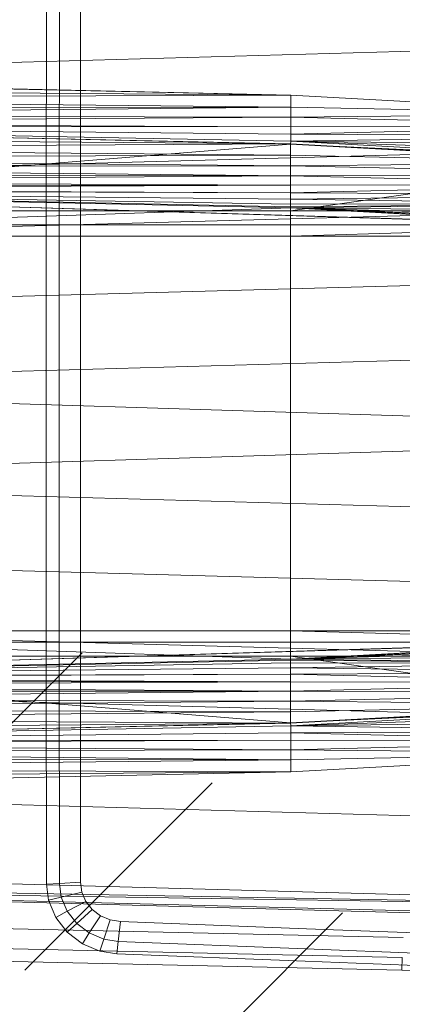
# Model space of a CAD drawing. Header units: metres. Extents: x 391.1 to 427.5, y 12.7 to 28.4.
# Tile 75 of 151: x 407.742 to 407.872, y 26.117 to 26.452. Entities that reach past the tile are written whole.
import ezdxf

# ---------------------------------------------------------------- set-up
doc = ezdxf.new("R2010")
doc.units = ezdxf.units.M
for name, color, linetype, lineweight in [('A-DETL-____-MBND', 7, 'Continuous', 18), ('A-DETL-GENF-OTLN', 7, 'Continuous', 18), ('A-GENM-____-OTLN', 7, 'Continuous', 18)]:
    doc.layers.add(name, color=color, linetype=linetype, lineweight=lineweight)

# ---------------------------------------------------------------- blocks, each defined once
blk = doc.blocks.new('Family - LONDR55-XX_ZZ-ARQ-CAA-M3D-Londres55-154724-04_ENLLUMENAT_P1')
at = {"layer": 'A-DETL-____-MBND', "color": 253, "true_color": 0xaaaaaa}
for p, q in [((0.08204, 0.7262), (0.06796, 0.21652)), ((0.08802, 0.44565), (0.08189, 0.7262)), ((0.10461, 0.44571), (0.09848, 0.7262)), ((0.11707, 0.7262), (0.10299, 0.21652)), ((0.13782, 0.7262), (0.12375, 0.21652)), ((0.16159, 0.7262), (0.14752, 0.21652)), ((0.18701, 0.7262), (0.17293, 0.21652)), ((0.18701, 0.7262), (0.20299, 0.21652)), ((0.21897, 0.7262), (0.20299, 0.21652)), ((0.21897, 0.7262), (0.23305, 0.21652)), ((0.24439, 0.7262), (0.25847, 0.21652)), ((0.26816, 0.7262), (0.28224, 0.21652)), ((0.28568, 0.7262), (0.26951, 0.2042)), ((0.28891, 0.7262), (0.30299, 0.21652)), ((0.30749, 0.7262), (0.30135, 0.44571)), ((0.32408, 0.7262), (0.31794, 0.44566)), ((0.32395, 0.7262), (0.33803, 0.21652)), ((0.35083, 0.7262), (0.36491, 0.21652)), ((0.35578, 0.7262), (0.36491, 0.21652)), ((0.35697, 0.7262), (0.36491, 0.21652)), ((0.35697, 0.7262), (0.36986, 0.21652)), ((0.35697, 0.7262), (0.37104, 0.21652)), ((0.3742, 0.40749), (0.36709, 0.72691)), ((0.3742, 0.40749), (0.36709, 0.72691)), ((0.38104, 0.40776), (0.37392, 0.72725)), ((0.38104, 0.40776), (0.37392, 0.72725)), ((0.38526, 0.40793), (0.37814, 0.72747)), ((0.38526, 0.40793), (0.37814, 0.72747)), ((0.08202, 0.72555), (0.08802, 0.44565)), ((0.08202, 0.72555), (0.08802, 0.44565)), ((0.08578, 0.72555), (0.08802, 0.44565)), ((0.08578, 0.72555), (0.08802, 0.44565)), ((0.0892, 0.72555), (0.08802, 0.44565)), ((0.08802, 0.44565), (0.0892, 0.72555)), ((0.0892, 0.72555), (0.09212, 0.44566)), ((0.0892, 0.72555), (0.09212, 0.44566)), ((0.09248, 0.72555), (0.09212, 0.44566)), ((0.09212, 0.44566), (0.09248, 0.72555)), ((0.09212, 0.44566), (0.09491, 0.72555)), ((0.09212, 0.44566), (0.09491, 0.72555)), ((0.09491, 0.72555), (0.09554, 0.44566)), ((0.09491, 0.72555), (0.09554, 0.44566)), ((0.09737, 0.72555), (0.09554, 0.44566)), ((0.09554, 0.44566), (0.09737, 0.72555)), ((0.09737, 0.72555), (0.09882, 0.44566)), ((0.09737, 0.72555), (0.09882, 0.44566)), ((0.09837, 0.72555), (0.09882, 0.44566)), ((0.09837, 0.72555), (0.10126, 0.44566)), ((0.09837, 0.72555), (0.09882, 0.44566)), ((0.09837, 0.72555), (0.10371, 0.44566)), ((0.09837, 0.72555), (0.10126, 0.44566)), ((0.09837, 0.72555), (0.10471, 0.44572)), ((0.09837, 0.72555), (0.10371, 0.44566)), ((0.09837, 0.72555), (0.10471, 0.44572)), ((0.09861, 0.7256), (0.10461, 0.44571)), ((0.09861, 0.7256), (0.10461, 0.44571)), ((0.10238, 0.7256), (0.10461, 0.44571)), ((0.10238, 0.7256), (0.10461, 0.44571)), ((0.10604, 0.7256), (0.10461, 0.44571)), ((0.10461, 0.44571), (0.10604, 0.7256)), ((0.12737, 0.72561), (0.10471, 0.44572)), ((0.10471, 0.44572), (0.12737, 0.72561)), ((0.10604, 0.7256), (0.10839, 0.44571)), ((0.10604, 0.7256), (0.10839, 0.44571)), ((0.10947, 0.7256), (0.10839, 0.44571)), ((0.10839, 0.44571), (0.10947, 0.7256)), ((0.10947, 0.7256), (0.11204, 0.44571)), ((0.10947, 0.7256), (0.11204, 0.44571)), ((0.11257, 0.7256), (0.11204, 0.44571)), ((0.11204, 0.44571), (0.11257, 0.7256)), ((0.11257, 0.7256), (0.11547, 0.44571)), ((0.11257, 0.7256), (0.11547, 0.44571)), ((0.11525, 0.7256), (0.11547, 0.44571)), ((0.11525, 0.7256), (0.11547, 0.44571)), ((0.11742, 0.7256), (0.11547, 0.44571)), ((0.11547, 0.44571), (0.11742, 0.7256)), ((0.11742, 0.7256), (0.11858, 0.44571)), ((0.11742, 0.7256), (0.11858, 0.44571)), ((0.11902, 0.7256), (0.11858, 0.44571)), ((0.11858, 0.44571), (0.11902, 0.7256)), ((0.11858, 0.44571), (0.12, 0.7256)), ((0.11858, 0.44571), (0.12, 0.7256)), ((0.12, 0.7256), (0.12125, 0.44571)), ((0.12, 0.7256), (0.12125, 0.44571)), ((0.12032, 0.7256), (0.12632, 0.44571)), ((0.12032, 0.7256), (0.12125, 0.44571)), ((0.12032, 0.7256), (0.12343, 0.44571)), ((0.12032, 0.7256), (0.12125, 0.44571)), ((0.12032, 0.7256), (0.12503, 0.44571)), ((0.12032, 0.7256), (0.12343, 0.44571)), ((0.12032, 0.7256), (0.12601, 0.44571)), ((0.12032, 0.7256), (0.12503, 0.44571)), ((0.12032, 0.7256), (0.12632, 0.44571)), ((0.12032, 0.7256), (0.12601, 0.44571)), ((0.12032, 0.7256), (0.12632, 0.44571)), ((0.12032, 0.7256), (0.13594, 0.21593)), ((0.12032, 0.7256), (0.12632, 0.44571)), ((0.12032, 0.7256), (0.13594, 0.21593)), ((0.12032, 0.7256), (0.13646, 0.2042)), ((0.13594, 0.72561), (0.12632, 0.44571)), ((0.12632, 0.44571), (0.13594, 0.72561)), ((0.12737, 0.72561), (0.12737, 0.44571)), ((0.12737, 0.72561), (0.12737, 0.44571)), ((0.13205, 0.72561), (0.13205, 0.44571)), ((0.13205, 0.72561), (0.13205, 0.44571)), ((0.13594, 0.72561), (0.13594, 0.44571)), ((0.13594, 0.72561), (0.13594, 0.44571)), ((0.13594, 0.44571), (0.13594, 0.72561)), ((0.13594, 0.72561), (0.13594, 0.44571)), ((0.26951, 0.2042), (0.28565, 0.7256)), ((0.26951, 0.2042), (0.28565, 0.7256)), ((0.27003, 0.72561), (0.27003, 0.44571)), ((0.27003, 0.72561), (0.27965, 0.44571)), ((0.27003, 0.72561), (0.27003, 0.44571)), ((0.27003, 0.72561), (0.27965, 0.44571)), ((0.27003, 0.72561), (0.27003, 0.44571)), ((0.27003, 0.72561), (0.27003, 0.44571)), ((0.27003, 0.21593), (0.28565, 0.7256)), ((0.27003, 0.21593), (0.28565, 0.7256)), ((0.27392, 0.72561), (0.27392, 0.44571)), ((0.27392, 0.72561), (0.27392, 0.44571)), ((0.27859, 0.72561), (0.27859, 0.44571)), ((0.27859, 0.72561), (0.30126, 0.44572)), ((0.27859, 0.72561), (0.27859, 0.44571)), ((0.27859, 0.72561), (0.30126, 0.44572)), ((0.28565, 0.7256), (0.27965, 0.44571)), ((0.27965, 0.44571), (0.28565, 0.7256)), ((0.28565, 0.7256), (0.27965, 0.44571)), ((0.27965, 0.44571), (0.28565, 0.7256)), ((0.28565, 0.7256), (0.27996, 0.44571)), ((0.27996, 0.44571), (0.28565, 0.7256)), ((0.28565, 0.7256), (0.28094, 0.44571)), ((0.28094, 0.44571), (0.28565, 0.7256)), ((0.28565, 0.7256), (0.28254, 0.44571)), ((0.28254, 0.44571), (0.28565, 0.7256)), ((0.28565, 0.7256), (0.28471, 0.44571)), ((0.28471, 0.44571), (0.28565, 0.7256)), ((0.28471, 0.44571), (0.28596, 0.7256)), ((0.28471, 0.44571), (0.28596, 0.7256)), ((0.28596, 0.7256), (0.28739, 0.44571)), ((0.28596, 0.7256), (0.28739, 0.44571)), ((0.28694, 0.7256), (0.28739, 0.44571)), ((0.28694, 0.7256), (0.28739, 0.44571)), ((0.28854, 0.7256), (0.28739, 0.44571)), ((0.28739, 0.44571), (0.28854, 0.7256)), ((0.28854, 0.7256), (0.29049, 0.44571)), ((0.28854, 0.7256), (0.29049, 0.44571)), ((0.29071, 0.7256), (0.29049, 0.44571)), ((0.29049, 0.44571), (0.29071, 0.7256)), ((0.29049, 0.44571), (0.29339, 0.7256)), ((0.29049, 0.44571), (0.29339, 0.7256)), ((0.29339, 0.7256), (0.29392, 0.44571)), ((0.29339, 0.7256), (0.29392, 0.44571)), ((0.29649, 0.7256), (0.29392, 0.44571)), ((0.29392, 0.44571), (0.29649, 0.7256)), ((0.29649, 0.7256), (0.29758, 0.44571)), ((0.29649, 0.7256), (0.29758, 0.44571)), ((0.29992, 0.7256), (0.29758, 0.44571)), ((0.29758, 0.44571), (0.29992, 0.7256)), ((0.29992, 0.7256), (0.30135, 0.44571)), ((0.29992, 0.7256), (0.30135, 0.44571)), ((0.3076, 0.72555), (0.30126, 0.44572)), ((0.30126, 0.44572), (0.3076, 0.72555)), ((0.30358, 0.7256), (0.30135, 0.44571)), ((0.30135, 0.44571), (0.30358, 0.7256)), ((0.30135, 0.44571), (0.30735, 0.7256)), ((0.30135, 0.44571), (0.30735, 0.7256)), ((0.3076, 0.72555), (0.30226, 0.44566)), ((0.30226, 0.44566), (0.3076, 0.72555)), ((0.3076, 0.72555), (0.30471, 0.44566)), ((0.30471, 0.44566), (0.3076, 0.72555)), ((0.3076, 0.72555), (0.30715, 0.44566)), ((0.30715, 0.44566), (0.3076, 0.72555)), ((0.30715, 0.44566), (0.3086, 0.72555)), ((0.30715, 0.44566), (0.3086, 0.72555)), ((0.3086, 0.72555), (0.31043, 0.44566)), ((0.3086, 0.72555), (0.31043, 0.44566)), ((0.31105, 0.72555), (0.31043, 0.44566)), ((0.31043, 0.44566), (0.31105, 0.72555)), ((0.31105, 0.72555), (0.31384, 0.44566)), ((0.31105, 0.72555), (0.31384, 0.44566)), ((0.31349, 0.72555), (0.31384, 0.44566)), ((0.31349, 0.72555), (0.31384, 0.44566)), ((0.31677, 0.72555), (0.31384, 0.44566)), ((0.31384, 0.44566), (0.31677, 0.72555)), ((0.31677, 0.72555), (0.31794, 0.44566)), ((0.31677, 0.72555), (0.31794, 0.44566)), ((0.32019, 0.72555), (0.31794, 0.44566)), ((0.31794, 0.44566), (0.32019, 0.72555)), ((0.31794, 0.44566), (0.32395, 0.72555)), ((0.31794, 0.44566), (0.32395, 0.72555)), ((0.04975, 0.52867), (0.12668, 0.52871)), ((0.04975, 0.52867), (0.12668, 0.52871)), ((0.12668, 0.52871), (0.27914, 0.52871)), ((0.12668, 0.52871), (0.27914, 0.52871)), ((0.27914, 0.52871), (0.35608, 0.52867)), ((0.27914, 0.52871), (0.35608, 0.52867)), ((0.35608, 0.52867), (0.3558, 0.52422)), ((0.3558, 0.52422), (0.35608, 0.52867)), ((0.35608, 0.52867), (0.36156, 0.52793)), ((0.35608, 0.52867), (0.36156, 0.52793)), ((0.36156, 0.52793), (0.36048, 0.52359)), ((0.36048, 0.52359), (0.36156, 0.52793)), ((0.36156, 0.52793), (0.36735, 0.52548)), ((0.36156, 0.52793), (0.36735, 0.52548)), ((0.36735, 0.52548), (0.36527, 0.52156)), ((0.36527, 0.52156), (0.36735, 0.52548)), ((0.36735, 0.52548), (0.37237, 0.52157)), ((0.36735, 0.52548), (0.37237, 0.52157)), ((0.05002, 0.52422), (0.12668, 0.52427)), ((0.05002, 0.52422), (0.12668, 0.52427)), ((0.12668, 0.52427), (0.27914, 0.52427)), ((0.12668, 0.52427), (0.27914, 0.52427)), ((0.27914, 0.52427), (0.3558, 0.52422)), ((0.27914, 0.52427), (0.3558, 0.52422)), ((0.3558, 0.52422), (0.35537, 0.51703)), ((0.35537, 0.51703), (0.3558, 0.52422)), ((0.3558, 0.52422), (0.36048, 0.52359)), ((0.3558, 0.52422), (0.36048, 0.52359)), ((0.36048, 0.52359), (0.35875, 0.51657)), ((0.35875, 0.51657), (0.36048, 0.52359)), ((0.36048, 0.52359), (0.36527, 0.52156)), ((0.36048, 0.52359), (0.36527, 0.52156)), ((0.36527, 0.52156), (0.36191, 0.51523)), ((0.36191, 0.51523), (0.36527, 0.52156)), ((0.36527, 0.52156), (0.36942, 0.51833)), ((0.36527, 0.52156), (0.36942, 0.51833)), ((0.37237, 0.52157), (0.36942, 0.51833)), ((0.36942, 0.51833), (0.37237, 0.52157)), ((0.37237, 0.52157), (0.37629, 0.51645)), ((0.37237, 0.52157), (0.37629, 0.51645)), ((0.12668, 0.51707), (0.05045, 0.51703)), ((0.12668, 0.51707), (0.05045, 0.51703)), ((0.05045, 0.51703), (0.12668, 0.51707)), ((0.12668, 0.51707), (0.05045, 0.51703)), ((0.27914, 0.51707), (0.12668, 0.51707)), ((0.27914, 0.51707), (0.12668, 0.51707)), ((0.12668, 0.51707), (0.27914, 0.51707)), ((0.27914, 0.51707), (0.12668, 0.51707)), ((0.35537, 0.51703), (0.27914, 0.51707)), ((0.35537, 0.51703), (0.27914, 0.51707)), ((0.27914, 0.51707), (0.35537, 0.51703)), ((0.35537, 0.51703), (0.27914, 0.51707)), ((0.35875, 0.51657), (0.35537, 0.51703)), ((0.35875, 0.51657), (0.35537, 0.51703)), ((0.35537, 0.51703), (0.35875, 0.51657)), ((0.35875, 0.51657), (0.35537, 0.51703)), ((0.36191, 0.51523), (0.35875, 0.51657)), ((0.36191, 0.51523), (0.35875, 0.51657)), ((0.35875, 0.51657), (0.36191, 0.51523)), ((0.36191, 0.51523), (0.35875, 0.51657)), ((0.36464, 0.5131), (0.36191, 0.51523)), ((0.36464, 0.5131), (0.36191, 0.51523)), ((0.36191, 0.51523), (0.36464, 0.5131)), ((0.36464, 0.5131), (0.36191, 0.51523)), ((0.36942, 0.51833), (0.36464, 0.5131)), ((0.36464, 0.5131), (0.36942, 0.51833)), ((0.36942, 0.51833), (0.37266, 0.5141)), ((0.36942, 0.51833), (0.37266, 0.5141)), ((0.37629, 0.51645), (0.37266, 0.5141)), ((0.37266, 0.5141), (0.37629, 0.51645)), ((0.37629, 0.51645), (0.37885, 0.51046)), ((0.37629, 0.51645), (0.37885, 0.51046)), ((0.36678, 0.51031), (0.36464, 0.5131)), ((0.36678, 0.51031), (0.36464, 0.5131)), ((0.36464, 0.5131), (0.36678, 0.51031)), ((0.36678, 0.51031), (0.36464, 0.5131)), ((0.37266, 0.5141), (0.36678, 0.51031)), ((0.36678, 0.51031), (0.37266, 0.5141)), ((0.37266, 0.5141), (0.37478, 0.50915)), ((0.37266, 0.5141), (0.37478, 0.50915)), ((0.36818, 0.50704), (0.36678, 0.51031)), ((0.36818, 0.50704), (0.36678, 0.51031)), ((0.36678, 0.51031), (0.36818, 0.50704)), ((0.36818, 0.50704), (0.36678, 0.51031)), ((0.37478, 0.50915), (0.36818, 0.50704)), ((0.36818, 0.50704), (0.37478, 0.50915)), ((0.37885, 0.51046), (0.37478, 0.50915)), ((0.37478, 0.50915), (0.37885, 0.51046)), ((0.37478, 0.50915), (0.37557, 0.50425)), ((0.37478, 0.50915), (0.37557, 0.50425)), ((0.37885, 0.51046), (0.37978, 0.50472)), ((0.37885, 0.51046), (0.37978, 0.50472)), ((0.36875, 0.5035), (0.36818, 0.50704)), ((0.36875, 0.5035), (0.36818, 0.50704)), ((0.36818, 0.50704), (0.36875, 0.5035)), ((0.36875, 0.5035), (0.36818, 0.50704)), ((0.37557, 0.50425), (0.36875, 0.5035)), ((0.36875, 0.5035), (0.37557, 0.50425)), ((0.37121, 0.44025), (0.36875, 0.5035)), ((0.37121, 0.44025), (0.36875, 0.5035)), ((0.36875, 0.5035), (0.37121, 0.44025)), ((0.37121, 0.44025), (0.36875, 0.5035)), ((0.37978, 0.50472), (0.37557, 0.50425)), ((0.37557, 0.50425), (0.37978, 0.50472)), ((0.37557, 0.50425), (0.37805, 0.44054)), ((0.37557, 0.50425), (0.37805, 0.44054)), ((0.37978, 0.50472), (0.38227, 0.44073)), ((0.37978, 0.50472), (0.38227, 0.44073)), ((0.08802, 0.44565), (0.09212, 0.44566)), ((0.08802, 0.44565), (0.09212, 0.44566)), ((0.08802, 0.44565), (0.09437, 0.33076)), ((0.09212, 0.44566), (0.09437, 0.33076)), ((0.09212, 0.44566), (0.09554, 0.44566)), ((0.09212, 0.44566), (0.09437, 0.33076)), ((0.09212, 0.44566), (0.09554, 0.44566)), ((0.09554, 0.44566), (0.09437, 0.33076)), ((0.09437, 0.33076), (0.09554, 0.44566)), ((0.09554, 0.44566), (0.09846, 0.33077)), ((0.09554, 0.44566), (0.09882, 0.44566)), ((0.09554, 0.44566), (0.09882, 0.44566)), ((0.09554, 0.44566), (0.09846, 0.33077)), ((0.09882, 0.44566), (0.09846, 0.33077)), ((0.09846, 0.33077), (0.09882, 0.44566)), ((0.09846, 0.33077), (0.10126, 0.44566)), ((0.09846, 0.33077), (0.10126, 0.44566)), ((0.10126, 0.44566), (0.09882, 0.44566)), ((0.09882, 0.44566), (0.10126, 0.44566)), ((0.10371, 0.44566), (0.10126, 0.44566)), ((0.10126, 0.44566), (0.10188, 0.33077)), ((0.10126, 0.44566), (0.10371, 0.44566)), ((0.10126, 0.44566), (0.10188, 0.33077)), ((0.10371, 0.44566), (0.10188, 0.33077)), ((0.10188, 0.33077), (0.10371, 0.44566)), ((0.10471, 0.44572), (0.10371, 0.44566)), ((0.10371, 0.44566), (0.10471, 0.44572)), ((0.10371, 0.44566), (0.10516, 0.33077)), ((0.10371, 0.44566), (0.11005, 0.33077)), ((0.10371, 0.44566), (0.1076, 0.33077)), ((0.10371, 0.44566), (0.10516, 0.33077)), ((0.10371, 0.44566), (0.11005, 0.33077)), ((0.10371, 0.44566), (0.1076, 0.33077)), ((0.10461, 0.44571), (0.10839, 0.44571)), ((0.10461, 0.44571), (0.10839, 0.44571)), ((0.10461, 0.44571), (0.11096, 0.33082)), ((0.10471, 0.44572), (0.11005, 0.33077)), ((0.10471, 0.44572), (0.11105, 0.33082)), ((0.10471, 0.44572), (0.11005, 0.33077)), ((0.10471, 0.44572), (0.12737, 0.44571)), ((0.10471, 0.44572), (0.11105, 0.33082)), ((0.10471, 0.44572), (0.12737, 0.44571)), ((0.10839, 0.44571), (0.11096, 0.33082)), ((0.10839, 0.44571), (0.11204, 0.44571)), ((0.10839, 0.44571), (0.11204, 0.44571)), ((0.10839, 0.44571), (0.11096, 0.33082)), ((0.11204, 0.44571), (0.11096, 0.33082)), ((0.11096, 0.33082), (0.11204, 0.44571)), ((0.12737, 0.44571), (0.11105, 0.33082)), ((0.11105, 0.33082), (0.12737, 0.44571)), ((0.11204, 0.44571), (0.11473, 0.33082)), ((0.11204, 0.44571), (0.11547, 0.44571)), ((0.11204, 0.44571), (0.11547, 0.44571)), ((0.11204, 0.44571), (0.11473, 0.33082)), ((0.11547, 0.44571), (0.11473, 0.33082)), ((0.11473, 0.33082), (0.11547, 0.44571)), ((0.11547, 0.44571), (0.11839, 0.33082)), ((0.11547, 0.44571), (0.11858, 0.44571)), ((0.11547, 0.44571), (0.11858, 0.44571)), ((0.11547, 0.44571), (0.11839, 0.33082)), ((0.11858, 0.44571), (0.11839, 0.33082)), ((0.11839, 0.33082), (0.11858, 0.44571)), ((0.11839, 0.33082), (0.12125, 0.44571)), ((0.11839, 0.33082), (0.12125, 0.44571)), ((0.11858, 0.44571), (0.12125, 0.44571)), ((0.11858, 0.44571), (0.12125, 0.44571)), ((0.12125, 0.44571), (0.12182, 0.33082)), ((0.12343, 0.44571), (0.12125, 0.44571)), ((0.12125, 0.44571), (0.12343, 0.44571)), ((0.12125, 0.44571), (0.12182, 0.33082)), ((0.12343, 0.44571), (0.12182, 0.33082)), ((0.12182, 0.33082), (0.12343, 0.44571)), ((0.12503, 0.44571), (0.12343, 0.44571)), ((0.12343, 0.44571), (0.12492, 0.33082)), ((0.12343, 0.44571), (0.12503, 0.44571)), ((0.12343, 0.44571), (0.12492, 0.33082)), ((0.12503, 0.44571), (0.12492, 0.33082)), ((0.12492, 0.33082), (0.12503, 0.44571)), ((0.12492, 0.33082), (0.12601, 0.44571)), ((0.12492, 0.33082), (0.12601, 0.44571)), ((0.12492, 0.33082), (0.12632, 0.44571)), ((0.12492, 0.33082), (0.12632, 0.44571)), ((0.12601, 0.44571), (0.12503, 0.44571)), ((0.12503, 0.44571), (0.12601, 0.44571)), ((0.12632, 0.44571), (0.12601, 0.44571)), ((0.12601, 0.44571), (0.12632, 0.44571)), ((0.12632, 0.44571), (0.13266, 0.33082)), ((0.12632, 0.44571), (0.1276, 0.33082)), ((0.12632, 0.44571), (0.12977, 0.33082)), ((0.12632, 0.44571), (0.1276, 0.33082)), ((0.12632, 0.44571), (0.13137, 0.33082)), ((0.12632, 0.44571), (0.12977, 0.33082)), ((0.12632, 0.44571), (0.13235, 0.33082)), ((0.12632, 0.44571), (0.13137, 0.33082)), ((0.12632, 0.44571), (0.13266, 0.33082)), ((0.12632, 0.44571), (0.13235, 0.33082)), ((0.12632, 0.44571), (0.13594, 0.21593)), ((0.12632, 0.44571), (0.13266, 0.33082)), ((0.12632, 0.44571), (0.13594, 0.21593)), ((0.12632, 0.44571), (0.13594, 0.44571)), ((0.12632, 0.44571), (0.13266, 0.33082)), ((0.12632, 0.44571), (0.13594, 0.44571)), ((0.12737, 0.44571), (0.12737, 0.33082)), ((0.12737, 0.44571), (0.13205, 0.44571)), ((0.12737, 0.44571), (0.13205, 0.44571)), ((0.12737, 0.44571), (0.12737, 0.33082)), ((0.13205, 0.44571), (0.13205, 0.33082)), ((0.13594, 0.44571), (0.13205, 0.44571)), ((0.13205, 0.44571), (0.13205, 0.33082)), ((0.13205, 0.44571), (0.13594, 0.44571)), ((0.13594, 0.44571), (0.13266, 0.33082)), ((0.13594, 0.44571), (0.13266, 0.33082)), ((0.13594, 0.44571), (0.13594, 0.33082)), ((0.13594, 0.44571), (0.27003, 0.44571)), ((0.13594, 0.44571), (0.27003, 0.44571)), ((0.13594, 0.44571), (0.13594, 0.33082)), ((0.13594, 0.33082), (0.13594, 0.44571)), ((0.13594, 0.44571), (0.27003, 0.44571)), ((0.13594, 0.44571), (0.27003, 0.44571)), ((0.13594, 0.44571), (0.13594, 0.33082)), ((0.27003, 0.44571), (0.27003, 0.33082)), ((0.27965, 0.44571), (0.27003, 0.44571)), ((0.27003, 0.44571), (0.2733, 0.33082)), ((0.27003, 0.44571), (0.27003, 0.33082)), ((0.27003, 0.44571), (0.27965, 0.44571)), ((0.27003, 0.44571), (0.2733, 0.33082)), ((0.27003, 0.21593), (0.27965, 0.44571)), ((0.27003, 0.21593), (0.27965, 0.44571)), ((0.27003, 0.44571), (0.27003, 0.33082)), ((0.27003, 0.44571), (0.27392, 0.44571)), ((0.27003, 0.44571), (0.27392, 0.44571)), ((0.27003, 0.44571), (0.27003, 0.33082)), ((0.27965, 0.44571), (0.2733, 0.33082)), ((0.2733, 0.33082), (0.27965, 0.44571)), ((0.27965, 0.44571), (0.2733, 0.33082)), ((0.2733, 0.33082), (0.27965, 0.44571)), ((0.27965, 0.44571), (0.27362, 0.33082)), ((0.27362, 0.33082), (0.27965, 0.44571)), ((0.27392, 0.44571), (0.27392, 0.33082)), ((0.27392, 0.44571), (0.27859, 0.44571)), ((0.27392, 0.44571), (0.27859, 0.44571)), ((0.27392, 0.44571), (0.27392, 0.33082)), ((0.27965, 0.44571), (0.2746, 0.33082)), ((0.2746, 0.33082), (0.27965, 0.44571)), ((0.27965, 0.44571), (0.2762, 0.33082)), ((0.2762, 0.33082), (0.27965, 0.44571)), ((0.27965, 0.44571), (0.27837, 0.33082)), ((0.27837, 0.33082), (0.27965, 0.44571)), ((0.30126, 0.44572), (0.27859, 0.44571)), ((0.27859, 0.44571), (0.30126, 0.44572)), ((0.27859, 0.44571), (0.27859, 0.33082)), ((0.27859, 0.44571), (0.29491, 0.33082)), ((0.27859, 0.44571), (0.27859, 0.33082)), ((0.27859, 0.44571), (0.29491, 0.33082)), ((0.27965, 0.44571), (0.28105, 0.33082)), ((0.27965, 0.44571), (0.27996, 0.44571)), ((0.27965, 0.44571), (0.28105, 0.33082)), ((0.27965, 0.44571), (0.27996, 0.44571)), ((0.27996, 0.44571), (0.28105, 0.33082)), ((0.27996, 0.44571), (0.28094, 0.44571)), ((0.27996, 0.44571), (0.28105, 0.33082)), ((0.27996, 0.44571), (0.28094, 0.44571)), ((0.28094, 0.44571), (0.28105, 0.33082)), ((0.28094, 0.44571), (0.28254, 0.44571)), ((0.28094, 0.44571), (0.28105, 0.33082)), ((0.28094, 0.44571), (0.28254, 0.44571)), ((0.28254, 0.44571), (0.28105, 0.33082)), ((0.28105, 0.33082), (0.28254, 0.44571)), ((0.28254, 0.44571), (0.28415, 0.33082)), ((0.28254, 0.44571), (0.28471, 0.44571)), ((0.28254, 0.44571), (0.28415, 0.33082)), ((0.28254, 0.44571), (0.28471, 0.44571)), ((0.28471, 0.44571), (0.28415, 0.33082)), ((0.28415, 0.33082), (0.28471, 0.44571)), ((0.28471, 0.44571), (0.28758, 0.33082)), ((0.28471, 0.44571), (0.28739, 0.44571)), ((0.28471, 0.44571), (0.28739, 0.44571)), ((0.28471, 0.44571), (0.28758, 0.33082)), ((0.28739, 0.44571), (0.28758, 0.33082)), ((0.28739, 0.44571), (0.29049, 0.44571)), ((0.28739, 0.44571), (0.28758, 0.33082)), ((0.28739, 0.44571), (0.29049, 0.44571)), ((0.29049, 0.44571), (0.28758, 0.33082)), ((0.28758, 0.33082), (0.29049, 0.44571)), ((0.29049, 0.44571), (0.29124, 0.33082)), ((0.29049, 0.44571), (0.29392, 0.44571)), ((0.29049, 0.44571), (0.29124, 0.33082)), ((0.29049, 0.44571), (0.29392, 0.44571)), ((0.29392, 0.44571), (0.29124, 0.33082)), ((0.29124, 0.33082), (0.29392, 0.44571)), ((0.29392, 0.44571), (0.29501, 0.33082)), ((0.29392, 0.44571), (0.29758, 0.44571)), ((0.29392, 0.44571), (0.29501, 0.33082)), ((0.29392, 0.44571), (0.29758, 0.44571)), ((0.30126, 0.44572), (0.29491, 0.33082)), ((0.29491, 0.33082), (0.30126, 0.44572)), ((0.29758, 0.44571), (0.29501, 0.33082)), ((0.29501, 0.33082), (0.29758, 0.44571)), ((0.29501, 0.33082), (0.30135, 0.44571)), ((0.30126, 0.44572), (0.29591, 0.33077)), ((0.29591, 0.33077), (0.30126, 0.44572)), ((0.29591, 0.33077), (0.30226, 0.44566)), ((0.29591, 0.33077), (0.30226, 0.44566)), ((0.29758, 0.44571), (0.30135, 0.44571)), ((0.29758, 0.44571), (0.30135, 0.44571)), ((0.30226, 0.44566), (0.29837, 0.33077)), ((0.29837, 0.33077), (0.30226, 0.44566)), ((0.30226, 0.44566), (0.3008, 0.33077)), ((0.3008, 0.33077), (0.30226, 0.44566)), ((0.30126, 0.44572), (0.30226, 0.44566)), ((0.30126, 0.44572), (0.30226, 0.44566)), ((0.30226, 0.44566), (0.30408, 0.33077)), ((0.30226, 0.44566), (0.30471, 0.44566)), ((0.30226, 0.44566), (0.30408, 0.33077)), ((0.30226, 0.44566), (0.30471, 0.44566)), ((0.30471, 0.44566), (0.30408, 0.33077)), ((0.30408, 0.33077), (0.30471, 0.44566)), ((0.30471, 0.44566), (0.3075, 0.33077)), ((0.30471, 0.44566), (0.30715, 0.44566)), ((0.30471, 0.44566), (0.3075, 0.33077)), ((0.30471, 0.44566), (0.30715, 0.44566)), ((0.30715, 0.44566), (0.3075, 0.33077)), ((0.30715, 0.44566), (0.31043, 0.44566)), ((0.30715, 0.44566), (0.3075, 0.33077)), ((0.30715, 0.44566), (0.31043, 0.44566)), ((0.31043, 0.44566), (0.3075, 0.33077)), ((0.3075, 0.33077), (0.31043, 0.44566)), ((0.31043, 0.44566), (0.3116, 0.33076)), ((0.31043, 0.44566), (0.31384, 0.44566)), ((0.31043, 0.44566), (0.31384, 0.44566)), ((0.31043, 0.44566), (0.3116, 0.33076)), ((0.31384, 0.44566), (0.3116, 0.33076)), ((0.3116, 0.33076), (0.31384, 0.44566)), ((0.3116, 0.33076), (0.31794, 0.44566)), ((0.31384, 0.44566), (0.31794, 0.44566)), ((0.31384, 0.44566), (0.31794, 0.44566)), ((0.37612, 0.31375), (0.37121, 0.44025)), ((0.37612, 0.31375), (0.37121, 0.44025)), ((0.37121, 0.44025), (0.37612, 0.31375)), ((0.37612, 0.31375), (0.37121, 0.44025)), ((0.37805, 0.44054), (0.38296, 0.31404)), ((0.37805, 0.44054), (0.38296, 0.31404)), ((0.38227, 0.44073), (0.38718, 0.31422)), ((0.38227, 0.44073), (0.38718, 0.31422)), ((0.38526, 0.40793), (0.38104, 0.40776)), ((0.38104, 0.40776), (0.38526, 0.40793)), ((0.3894, 0.25093), (0.38526, 0.40793)), ((0.3894, 0.25093), (0.38526, 0.40793))]:
    blk.add_line(p, q, dxfattribs=at)
blk = doc.blocks.new('Family - Inodor P1-154803-04_ENLLUMENAT_P1')
at = {"extrusion": (0, 0, -1), "zscale": -1, "rotation": 180}
blk.add_blockref('Family - LONDR55-XX_ZZ-ARQ-CAA-M3D-Londres55-154724-04_ENLLUMENAT_P1', (0, 0), dxfattribs=at)
blk = doc.blocks.new('LONDR55-XX_ZZ-ARQ-CAA-M3D-Londres55_ifc-1-04_ENLLUMENAT_P1')
at = {"layer": 'A-GENM-____-OTLN', "color": 253, "lineweight": 18, "true_color": 0xaaaaaa, "rotation": 270}
blk.add_blockref('Family - Inodor P1-154803-04_ENLLUMENAT_P1', (408.28015, 26.51417), dxfattribs=at)
blk = doc.blocks.new('ZYR_06_01 Detector Presència Paret - Detector 90º-841973-04_ENLLUMENAT_P1')
at = {"layer": 'A-DETL-GENF-OTLN', "color": 92, "true_color": 0x00c400}
for p, q in [((-0.0625, 0.275), (-0.0625, 0.365)), ((0, 0.275), (0, 0.365)), ((0.0625, 0.275), (0.0625, 0.365))]:
    blk.add_line(p, q, dxfattribs=at)

msp = doc.modelspace()

# ---------------------------------------------------------------- block references
at = {"lineweight": 5}
msp.add_blockref('LONDR55-XX_ZZ-ARQ-CAA-M3D-Londres55_ifc-1-04_ENLLUMENAT_P1', (0, 0), dxfattribs=at)
at = {"layer": 'A-DETL-GENF-OTLN', "color": 92, "true_color": 0x00c400, "rotation": 315.0000000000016}
msp.add_blockref('ZYR_06_01 Detector Presència Paret - Detector 90º-841973-04_ENLLUMENAT_P1', (407.54976, 25.93443), dxfattribs=at)

doc.saveas('drawing.dxf')
